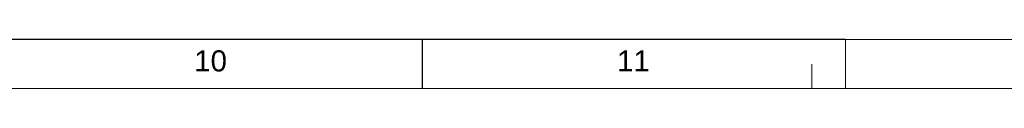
# Model space of a CAD drawing. Header units: millimetres. Extents: x 0 to 25230, y 0 to 17820.
# Tile 217 of 244: x 16304 to 20501, y 17610 to 17820. Entities that reach past the tile are written whole.
import ezdxf

# ---------------------------------------------------------------- set-up
doc = ezdxf.new("R2010")
doc.units = ezdxf.units.MM
doc.linetypes.add('SLD-Sólida', pattern=[0])
doc.layers.add('DETALHAMENTO', color=8, linetype='SLD-Sólida')
doc.styles.add('SLDTEXTSTYLE0', font='ARIAL.TTF')

msp = doc.modelspace()

# ---------------------------------------------------------------- linework, layer by layer
at = {"color": 7, "linetype": 'SLD-Sólida', "lineweight": 18, "ltscale": 30}
for p, q in [((19823.6, 17820), (19823.6, 17610)), ((21625.7, 17820), (19823.6, 17820)), ((19680, 17610), (19680, 17715)), ((750, 17610), (25020, 17610))]:
    msp.add_line(p, q, dxfattribs=at)
at = {"layer": 'DETALHAMENTO', "color": 7, "ltscale": 30}
for p, q in [((18021.4, 17820), (16219.3, 17820)), ((19823.6, 17820), (18021.4, 17820))]:
    msp.add_line(p, q, dxfattribs=at)
at = {"layer": 'DETALHAMENTO', "color": 7, "linetype": 'SLD-Sólida', "ltscale": 30}
msp.add_line((18021.4, 17610), (18021.4, 17820), dxfattribs=at)

# ---------------------------------------------------------------- texts
at = {"layer": 'DETALHAMENTO', "color": 7, "ltscale": 30, "char_height": 90, "attachment_point": 1, "style": 'SLDTEXTSTYLE0'}
for s, insert in [('10', (17047.8, 17773.3)), ('11', (18849.9, 17773.3))]:
    msp.add_mtext(s, dxfattribs=dict(at, insert=insert))

doc.saveas('drawing.dxf')
